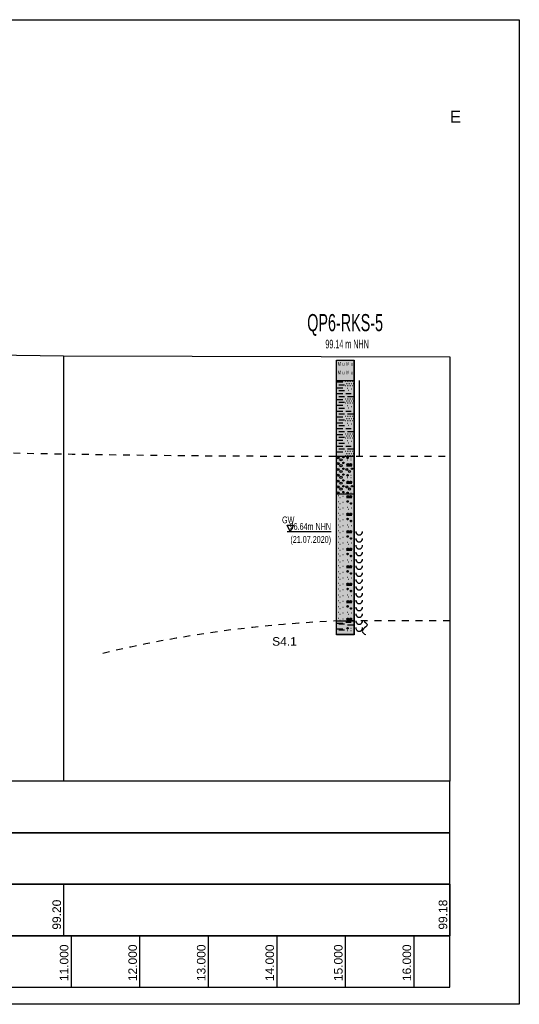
# Model space of a CAD drawing. Header units: metres. Extents: x -17 to 824, y 89 to 134.
# Tile 58 of 80: x 510.25 to 517.54, y 89.75 to 104.1. Entities that reach past the tile are written whole.
import ezdxf
from ezdxf.enums import TextEntityAlignment as Align

# ---------------------------------------------------------------- set-up
doc = ezdxf.new("R2010")
doc.units = ezdxf.units.M
doc.linetypes.add('ACAD_ISO03W100', pattern=[30, 12, -18])
for name, color, linetype in [('BG_GT_DC_RKS', 249, 'Continuous'), ('BG_GT_SCHICHT', 3, 'ACAD_ISO03W100'), ('BG_GT_TE', 6, 'Continuous'), ('BW_KOERP_GESCH', 126, 'Continuous'), ('BW_Z_BEM', 52, 'Continuous'), ('ZZ_GITTER', 40, 'Continuous'), ('ZZ_LAYOUT', 2, 'Continuous')]:
    doc.layers.add(name, color=color, linetype=linetype)
doc.layers.add('ZZ_AFENSTER', color=6, linetype='Continuous', plot=False)
doc.styles.add('ARI025_V_50', font='arial.ttf', dxfattribs={"height": 0.125})
doc.styles.add('ARI035_V_50', font='arial.ttf', dxfattribs={"height": 0.175})
doc.styles.add('Arial', font='arial.ttf')
doc.styles.get("Standard").update_dxf_attribs({"font": 'arial.ttf'})

# ---------------------------------------------------------------- blocks, each defined once
blk = doc.blocks.new('QP6-RKS-5')
for p, q in [((-0.00255, 0), (0.00255, 0)), ((-0.00255, -0.0061), (-0.00255, 0)), ((-0.00255, 0), (0.00245, 0)), ((-0.00255, -0.08), (-0.00255, 0)), ((0.00245, 0), (0.00245, -0.08)), ((0.00255, 0), (0.00255, -0.0061)), ((-0.00255, -0.006), (0.00255, -0.006)), ((-0.00255, -0.0281), (-0.00255, -0.006)), ((0.00255, -0.0061), (-0.00255, -0.0061)), ((-0.00235, -0.0064), (-0.00075, -0.0064)), ((-0.00235, -0.0081), (-0.00075, -0.0081)), ((-0.00185, -0.0072), (-0.00025, -0.0072)), ((0.00005, -0.0062), (0.00015, -0.0062)), ((0.00005, -0.0074), (0.00015, -0.0074)), ((0.00025, -0.0068), (0.00035, -0.0068)), ((0.00055, -0.0062), (0.00065, -0.0062)), ((0.00055, -0.0074), (0.00065, -0.0074)), ((0.00055, -0.0082), (0.00065, -0.0082)), ((0.00075, -0.0068), (0.00085, -0.0068)), ((0.00105, -0.0062), (0.00115, -0.0062)), ((0.00105, -0.0074), (0.00115, -0.0074)), ((0.00125, -0.0068), (0.00135, -0.0068)), ((0.00155, -0.0062), (0.00165, -0.0062)), ((0.00155, -0.0074), (0.00165, -0.0074)), ((0.00175, -0.0068), (0.00185, -0.0068)), ((0.00175, -0.0084), (0.00185, -0.0084)), ((0.00205, -0.0062), (0.00215, -0.0062)), ((0.00205, -0.0074), (0.00215, -0.0074)), ((0.00225, -0.0068), (0.00235, -0.0068)), ((0.00255, -0.006), (0.00255, -0.0281)), ((0.00405, -0.006), (0.00405, -0.028)), ((-0.00235, -0.0098), (-0.00075, -0.0098)), ((-0.00185, -0.0089), (-0.00025, -0.0089)), ((-0.00185, -0.0106), (-0.00025, -0.0106)), ((0.00005, -0.0113), (0.00015, -0.0113)), ((0.00015, -0.0098), (0.00175, -0.0098)), ((0.00055, -0.0113), (0.00065, -0.0113)), ((0.00065, -0.0106), (0.00225, -0.0106)), ((0.00095, -0.0088), (0.00105, -0.0088)), ((0.00105, -0.0113), (0.00115, -0.0113)), ((0.00155, -0.0113), (0.00165, -0.0113)), ((0.00205, -0.0113), (0.00215, -0.0113)), ((-0.00235, -0.0115), (-0.00075, -0.0115)), ((-0.00235, -0.0132), (-0.00075, -0.0132)), ((-0.00185, -0.0123), (-0.00025, -0.0123)), ((-0.00185, -0.014), (-0.00025, -0.014)), ((0.00005, -0.0125), (0.00015, -0.0125)), ((0.00025, -0.0119), (0.00035, -0.0119)), ((0.00055, -0.0125), (0.00065, -0.0125)), ((0.00055, -0.0133), (0.00065, -0.0133)), ((0.00075, -0.0119), (0.00085, -0.0119)), ((0.00095, -0.0139), (0.00105, -0.0139)), ((0.00105, -0.0125), (0.00115, -0.0125)), ((0.00125, -0.0119), (0.00135, -0.0119)), ((0.00155, -0.0125), (0.00165, -0.0125)), ((0.00175, -0.0119), (0.00185, -0.0119)), ((0.00175, -0.0135), (0.00185, -0.0135)), ((0.00205, -0.0125), (0.00215, -0.0125)), ((0.00225, -0.0119), (0.00235, -0.0119)), ((-0.00235, -0.0149), (-0.00075, -0.0149)), ((-0.00235, -0.0166), (-0.00075, -0.0166)), ((-0.00185, -0.0157), (-0.00025, -0.0157)), ((0.00005, -0.0164), (0.00015, -0.0164)), ((0.00015, -0.0149), (0.00175, -0.0149)), ((0.00025, -0.017), (0.00035, -0.017)), ((0.00055, -0.0164), (0.00065, -0.0164)), ((0.00065, -0.0157), (0.00225, -0.0157)), ((0.00075, -0.017), (0.00085, -0.017)), ((0.00105, -0.0164), (0.00115, -0.0164)), ((0.00125, -0.017), (0.00135, -0.017)), ((0.00155, -0.0164), (0.00165, -0.0164)), ((0.00175, -0.017), (0.00185, -0.017)), ((0.00205, -0.0164), (0.00215, -0.0164)), ((0.00225, -0.017), (0.00235, -0.017)), ((-0.00235, -0.0183), (-0.00075, -0.0183)), ((-0.00235, -0.02), (-0.00075, -0.02)), ((-0.00185, -0.0174), (-0.00025, -0.0174)), ((-0.00185, -0.0191), (-0.00025, -0.0191)), ((0.00005, -0.0176), (0.00015, -0.0176)), ((0.00015, -0.02), (0.00175, -0.02)), ((0.00055, -0.0176), (0.00065, -0.0176)), ((0.00055, -0.0184), (0.00065, -0.0184)), ((0.00095, -0.019), (0.00105, -0.019)), ((0.00105, -0.0176), (0.00115, -0.0176)), ((0.00155, -0.0176), (0.00165, -0.0176)), ((0.00175, -0.0186), (0.00185, -0.0186)), ((0.00205, -0.0176), (0.00215, -0.0176)), ((-0.00235, -0.0217), (-0.00075, -0.0217)), ((-0.00185, -0.0208), (-0.00025, -0.0208)), ((-0.00185, -0.0225), (-0.00025, -0.0225)), ((0.00005, -0.0215), (0.00015, -0.0215)), ((0.00005, -0.0227), (0.00015, -0.0227)), ((0.00025, -0.0221), (0.00035, -0.0221)), ((0.00055, -0.0215), (0.00065, -0.0215)), ((0.00055, -0.0227), (0.00065, -0.0227)), ((0.00065, -0.0208), (0.00225, -0.0208)), ((0.00075, -0.0221), (0.00085, -0.0221)), ((0.00105, -0.0215), (0.00115, -0.0215)), ((0.00105, -0.0227), (0.00115, -0.0227)), ((0.00125, -0.0221), (0.00135, -0.0221)), ((0.00155, -0.0215), (0.00165, -0.0215)), ((0.00155, -0.0227), (0.00165, -0.0227)), ((0.00175, -0.0221), (0.00185, -0.0221)), ((0.00205, -0.0215), (0.00215, -0.0215)), ((0.00205, -0.0227), (0.00215, -0.0227)), ((0.00225, -0.0221), (0.00235, -0.0221)), ((-0.00235, -0.0234), (-0.00075, -0.0234)), ((-0.00235, -0.0251), (-0.00075, -0.0251)), ((-0.00185, -0.0242), (-0.00025, -0.0242)), ((0.00015, -0.0251), (0.00175, -0.0251)), ((0.00055, -0.0235), (0.00065, -0.0235)), ((0.00095, -0.0241), (0.00105, -0.0241)), ((0.00175, -0.0237), (0.00185, -0.0237)), ((-0.00255, -0.028), (0.00255, -0.028)), ((-0.00255, -0.0391), (-0.00255, -0.028)), ((0.00255, -0.0281), (-0.00255, -0.0281)), ((-0.00235, -0.0268), (-0.00075, -0.0268)), ((-0.00205, -0.0285), (-0.00195, -0.0285)), ((-0.00185, -0.0259), (-0.00025, -0.0259)), ((0.00005, -0.0266), (0.00015, -0.0266)), ((0.00005, -0.0278), (0.00015, -0.0278)), ((0.00025, -0.0272), (0.00035, -0.0272)), ((0.00045, -0.0285), (0.00085, -0.0285)), ((0.00046, -0.02845), (0.00084, -0.02845)), ((0.00046, -0.02855), (0.00084, -0.02855)), ((0.00048, -0.0284), (0.00082, -0.0284)), ((0.00048, -0.0286), (0.00082, -0.0286)), ((0.00052, -0.02835), (0.00078, -0.02835)), ((0.00052, -0.02865), (0.00078, -0.02865)), ((0.00055, -0.0266), (0.00065, -0.0266)), ((0.00055, -0.0278), (0.00065, -0.0278)), ((0.00065, -0.0259), (0.00225, -0.0259)), ((0.00075, -0.0272), (0.00085, -0.0272)), ((0.00105, -0.0266), (0.00115, -0.0266)), ((0.00105, -0.0278), (0.00115, -0.0278)), ((0.00125, -0.0272), (0.00135, -0.0272)), ((0.00155, -0.0266), (0.00165, -0.0266)), ((0.00155, -0.0278), (0.00165, -0.0278)), ((0.00165, -0.0285), (0.00175, -0.0285)), ((0.00175, -0.0272), (0.00185, -0.0272)), ((0.00205, -0.0266), (0.00215, -0.0266)), ((0.00205, -0.0278), (0.00215, -0.0278)), ((0.00225, -0.0272), (0.00235, -0.0272)), ((0.00255, -0.028), (0.00255, -0.0391)), ((-0.00205, -0.0302), (-0.00195, -0.0302)), ((0.00035, -0.0308), (0.00195, -0.0308)), ((0.00045, -0.03045), (0.00105, -0.03045)), ((0.00045, -0.0305), (0.00105, -0.0305)), ((0.00045, -0.03055), (0.00105, -0.03055)), ((0.00047, -0.0304), (0.00103, -0.0304)), ((0.00047, -0.0306), (0.00103, -0.0306)), ((0.00049, -0.03035), (0.00101, -0.03035)), ((0.00049, -0.03065), (0.00101, -0.03065)), ((0.00053, -0.0303), (0.00097, -0.0303)), ((0.00053, -0.0307), (0.00097, -0.0307)), ((0.00058, -0.03025), (0.00092, -0.03025)), ((0.00058, -0.03075), (0.00092, -0.03075)), ((0.00065, -0.0291), (0.00075, -0.0291)), ((0.00125, -0.03045), (0.00185, -0.03045)), ((0.00125, -0.0305), (0.00185, -0.0305)), ((0.00125, -0.03055), (0.00185, -0.03055)), ((0.00127, -0.0304), (0.00183, -0.0304)), ((0.00127, -0.0306), (0.00183, -0.0306)), ((0.00129, -0.03035), (0.00181, -0.03035)), ((0.00129, -0.03065), (0.00181, -0.03065)), ((0.00133, -0.0303), (0.00177, -0.0303)), ((0.00133, -0.0307), (0.00177, -0.0307)), ((0.00138, -0.03025), (0.00172, -0.03025)), ((0.00138, -0.03075), (0.00172, -0.03075)), ((0.00165, -0.0291), (0.00175, -0.0291)), ((-0.00205, -0.0319), (-0.00195, -0.0319)), ((-0.00205, -0.0336), (-0.00195, -0.0336)), ((0.00045, -0.0319), (0.00055, -0.0319)), ((0.00045, -0.0336), (0.00085, -0.0336)), ((0.00046, -0.03355), (0.00084, -0.03355)), ((0.00046, -0.03365), (0.00084, -0.03365)), ((0.00048, -0.0335), (0.00082, -0.0335)), ((0.00048, -0.0337), (0.00082, -0.0337)), ((0.00052, -0.03345), (0.00078, -0.03345)), ((0.00052, -0.03375), (0.00078, -0.03375)), ((0.00065, -0.0342), (0.00075, -0.0342)), ((0.00165, -0.0336), (0.00175, -0.0336)), ((0.00165, -0.0342), (0.00175, -0.0342)), ((-0.00205, -0.0353), (-0.00195, -0.0353)), ((-0.00205, -0.037), (-0.00195, -0.037)), ((0.00035, -0.0359), (0.00195, -0.0359)), ((0.00045, -0.03555), (0.00105, -0.03555)), ((0.00045, -0.0356), (0.00105, -0.0356)), ((0.00045, -0.03565), (0.00105, -0.03565)), ((0.00045, -0.037), (0.00055, -0.037)), ((0.00047, -0.0355), (0.00103, -0.0355)), ((0.00047, -0.0357), (0.00103, -0.0357)), ((0.00049, -0.03545), (0.00101, -0.03545)), ((0.00049, -0.03575), (0.00101, -0.03575)), ((0.00053, -0.0354), (0.00097, -0.0354)), ((0.00053, -0.0358), (0.00097, -0.0358)), ((0.00058, -0.03535), (0.00092, -0.03535)), ((0.00058, -0.03585), (0.00092, -0.03585)), ((0.00125, -0.03555), (0.00185, -0.03555)), ((0.00125, -0.0356), (0.00185, -0.0356)), ((0.00125, -0.03565), (0.00185, -0.03565)), ((0.00127, -0.0355), (0.00183, -0.0355)), ((0.00127, -0.0357), (0.00183, -0.0357)), ((0.00129, -0.03545), (0.00181, -0.03545)), ((0.00129, -0.03575), (0.00181, -0.03575)), ((0.00133, -0.0354), (0.00177, -0.0354)), ((0.00133, -0.0358), (0.00177, -0.0358)), ((0.00138, -0.03535), (0.00172, -0.03535)), ((0.00138, -0.03585), (0.00172, -0.03585)), ((-0.00255, -0.039), (0.00255, -0.039)), ((-0.00255, -0.0761), (-0.00255, -0.039)), ((0.00255, -0.0391), (-0.00255, -0.0391)), ((-0.00205, -0.0387), (-0.00195, -0.0387)), ((-0.00195, -0.0395), (-0.00185, -0.0395)), ((-0.00155, -0.0401), (-0.00145, -0.0401)), ((-0.00075, -0.0397), (-0.00065, -0.0397)), ((0.00035, -0.0401), (0.00195, -0.0401)), ((0.00045, -0.0387), (0.00085, -0.0387)), ((0.00045, -0.03975), (0.00105, -0.03975)), ((0.00045, -0.0398), (0.00105, -0.0398)), ((0.00045, -0.03985), (0.00105, -0.03985)), ((0.00046, -0.03865), (0.00084, -0.03865)), ((0.00046, -0.03875), (0.00084, -0.03875)), ((0.00047, -0.0397), (0.00103, -0.0397)), ((0.00047, -0.0399), (0.00103, -0.0399)), ((0.00048, -0.0386), (0.00082, -0.0386)), ((0.00048, -0.0388), (0.00082, -0.0388)), ((0.00049, -0.03965), (0.00101, -0.03965)), ((0.00049, -0.03995), (0.00101, -0.03995)), ((0.00052, -0.03855), (0.00078, -0.03855)), ((0.00052, -0.03885), (0.00078, -0.03885)), ((0.00053, -0.0396), (0.00097, -0.0396)), ((0.00053, -0.04), (0.00097, -0.04)), ((0.00058, -0.03955), (0.00092, -0.03955)), ((0.00058, -0.04005), (0.00092, -0.04005)), ((0.00125, -0.03975), (0.00185, -0.03975)), ((0.00125, -0.0398), (0.00185, -0.0398)), ((0.00125, -0.03985), (0.00185, -0.03985)), ((0.00127, -0.0397), (0.00183, -0.0397)), ((0.00127, -0.0399), (0.00183, -0.0399)), ((0.00129, -0.03965), (0.00181, -0.03965)), ((0.00129, -0.03995), (0.00181, -0.03995)), ((0.00133, -0.0396), (0.00177, -0.0396)), ((0.00133, -0.04), (0.00177, -0.04)), ((0.00138, -0.03955), (0.00172, -0.03955)), ((0.00138, -0.04005), (0.00172, -0.04005)), ((0.00165, -0.0387), (0.00175, -0.0387)), ((0.00255, -0.039), (0.00255, -0.0761)), ((-0.00195, -0.0412), (-0.00185, -0.0412)), ((-0.00195, -0.0429), (-0.00185, -0.0429)), ((-0.00155, -0.0418), (-0.00145, -0.0418)), ((-0.00075, -0.0414), (-0.00065, -0.0414)), ((0.00045, -0.0412), (0.00085, -0.0412)), ((0.00046, -0.04115), (0.00084, -0.04115)), ((0.00046, -0.04125), (0.00084, -0.04125)), ((0.00048, -0.0411), (0.00082, -0.0411)), ((0.00048, -0.0413), (0.00082, -0.0413)), ((0.00052, -0.04105), (0.00078, -0.04105)), ((0.00052, -0.04135), (0.00078, -0.04135)), ((0.00055, -0.0429), (0.00065, -0.0429)), ((0.00145, -0.0418), (0.00185, -0.0418)), ((0.00146, -0.04175), (0.00184, -0.04175)), ((0.00146, -0.04185), (0.00184, -0.04185)), ((0.00148, -0.0417), (0.00182, -0.0417)), ((0.00148, -0.0419), (0.00182, -0.0419)), ((0.00152, -0.04165), (0.00178, -0.04165)), ((0.00152, -0.04195), (0.00178, -0.04195)), ((-0.00195, -0.0446), (-0.00185, -0.0446)), ((-0.00155, -0.0435), (-0.00145, -0.0435)), ((-0.00155, -0.0452), (-0.00145, -0.0452)), ((-0.00075, -0.0431), (-0.00065, -0.0431)), ((-0.00075, -0.0448), (-0.00065, -0.0448)), ((0.00035, -0.0452), (0.00195, -0.0452)), ((0.00045, -0.04485), (0.00105, -0.04485)), ((0.00045, -0.0449), (0.00105, -0.0449)), ((0.00045, -0.04495), (0.00105, -0.04495)), ((0.00047, -0.0448), (0.00103, -0.0448)), ((0.00047, -0.045), (0.00103, -0.045)), ((0.00049, -0.04475), (0.00101, -0.04475)), ((0.00049, -0.04505), (0.00101, -0.04505)), ((0.00053, -0.0447), (0.00097, -0.0447)), ((0.00053, -0.0451), (0.00097, -0.0451)), ((0.00058, -0.04465), (0.00092, -0.04465)), ((0.00058, -0.04515), (0.00092, -0.04515)), ((0.00095, -0.0435), (0.00105, -0.0435)), ((0.00125, -0.04485), (0.00185, -0.04485)), ((0.00125, -0.0449), (0.00185, -0.0449)), ((0.00125, -0.04495), (0.00185, -0.04495)), ((0.00127, -0.0448), (0.00183, -0.0448)), ((0.00127, -0.045), (0.00183, -0.045)), ((0.00129, -0.04475), (0.00181, -0.04475)), ((0.00129, -0.04505), (0.00181, -0.04505)), ((0.00133, -0.0447), (0.00177, -0.0447)), ((0.00133, -0.0451), (0.00177, -0.0451)), ((0.00138, -0.04465), (0.00172, -0.04465)), ((0.00138, -0.04515), (0.00172, -0.04515)), ((0.00175, -0.0431), (0.00185, -0.0431)), ((-0.00195, -0.0463), (-0.00185, -0.0463)), ((-0.00195, -0.048), (-0.00185, -0.048)), ((-0.00155, -0.0469), (-0.00145, -0.0469)), ((-0.00155, -0.0486), (-0.00145, -0.0486)), ((-0.00075, -0.0465), (-0.00065, -0.0465)), ((-0.00075, -0.0482), (-0.00065, -0.0482)), ((0.00045, -0.0463), (0.00085, -0.0463)), ((0.00046, -0.04625), (0.00084, -0.04625)), ((0.00046, -0.04635), (0.00084, -0.04635)), ((0.00048, -0.0462), (0.00082, -0.0462)), ((0.00048, -0.0464), (0.00082, -0.0464)), ((0.00052, -0.04615), (0.00078, -0.04615)), ((0.00052, -0.04645), (0.00078, -0.04645)), ((0.00055, -0.048), (0.00065, -0.048)), ((0.00095, -0.0486), (0.00105, -0.0486)), ((0.00145, -0.0469), (0.00185, -0.0469)), ((0.00146, -0.04685), (0.00184, -0.04685)), ((0.00146, -0.04695), (0.00184, -0.04695)), ((0.00148, -0.0468), (0.00182, -0.0468)), ((0.00148, -0.047), (0.00182, -0.047)), ((0.00152, -0.04675), (0.00178, -0.04675)), ((0.00152, -0.04705), (0.00178, -0.04705)), ((0.00175, -0.0482), (0.00185, -0.0482)), ((-0.00195, -0.0497), (-0.00185, -0.0497)), ((-0.00195, -0.0514), (-0.00185, -0.0514)), ((-0.00155, -0.0503), (-0.00145, -0.0503)), ((-0.00075, -0.0499), (-0.00065, -0.0499)), ((-0.00075, -0.0516), (-0.00065, -0.0516)), ((0.00035, -0.0503), (0.00195, -0.0503)), ((0.00045, -0.04995), (0.00105, -0.04995)), ((0.00045, -0.05), (0.00105, -0.05)), ((0.00045, -0.05005), (0.00105, -0.05005)), ((0.00045, -0.0514), (0.00085, -0.0514)), ((0.00046, -0.05135), (0.00084, -0.05135)), ((0.00046, -0.05145), (0.00084, -0.05145)), ((0.00047, -0.0499), (0.00103, -0.0499)), ((0.00047, -0.0501), (0.00103, -0.0501)), ((0.00048, -0.0513), (0.00082, -0.0513)), ((0.00048, -0.0515), (0.00082, -0.0515)), ((0.00049, -0.04985), (0.00101, -0.04985)), ((0.00049, -0.05015), (0.00101, -0.05015)), ((0.00052, -0.05125), (0.00078, -0.05125)), ((0.00052, -0.05155), (0.00078, -0.05155)), ((0.00053, -0.0498), (0.00097, -0.0498)), ((0.00053, -0.0502), (0.00097, -0.0502)), ((0.00058, -0.04975), (0.00092, -0.04975)), ((0.00058, -0.05025), (0.00092, -0.05025)), ((0.00125, -0.04995), (0.00185, -0.04995)), ((0.00125, -0.05), (0.00185, -0.05)), ((0.00125, -0.05005), (0.00185, -0.05005)), ((0.00127, -0.0499), (0.00183, -0.0499)), ((0.00127, -0.0501), (0.00183, -0.0501)), ((0.00129, -0.04985), (0.00181, -0.04985)), ((0.00129, -0.05015), (0.00181, -0.05015)), ((0.00133, -0.0498), (0.00177, -0.0498)), ((0.00133, -0.0502), (0.00177, -0.0502)), ((0.00138, -0.04975), (0.00172, -0.04975)), ((0.00138, -0.05025), (0.00172, -0.05025)), ((0.00305, -0.05), (0.00305, -0.0503)), ((0.00305, -0.0503), (0.00325, -0.0506)), ((0.00325, -0.0506), (0.00345, -0.0508)), ((0.00345, -0.0508), (0.00375, -0.051)), ((0.00375, -0.051), (0.00405, -0.051)), ((0.00405, -0.051), (0.00435, -0.051)), ((0.00435, -0.051), (0.00465, -0.0508)), ((0.00465, -0.0508), (0.00485, -0.0506)), ((0.00485, -0.0506), (0.00505, -0.0503)), ((0.00505, -0.0503), (0.00505, -0.05)), ((-0.00195, -0.0531), (-0.00185, -0.0531)), ((-0.00155, -0.052), (-0.00145, -0.052)), ((-0.00155, -0.0537), (-0.00145, -0.0537)), ((-0.00075, -0.0533), (-0.00065, -0.0533)), ((0.00055, -0.0531), (0.00065, -0.0531)), ((0.00095, -0.0537), (0.00105, -0.0537)), ((0.00145, -0.052), (0.00185, -0.052)), ((0.00146, -0.05195), (0.00184, -0.05195)), ((0.00146, -0.05205), (0.00184, -0.05205)), ((0.00148, -0.0519), (0.00182, -0.0519)), ((0.00148, -0.0521), (0.00182, -0.0521)), ((0.00152, -0.05185), (0.00178, -0.05185)), ((0.00152, -0.05215), (0.00178, -0.05215)), ((0.00175, -0.0533), (0.00185, -0.0533)), ((0.00305, -0.052), (0.00305, -0.0523)), ((0.00305, -0.0523), (0.00325, -0.0526)), ((0.00305, -0.054), (0.00305, -0.0543)), ((0.00305, -0.0543), (0.00325, -0.0546)), ((0.00325, -0.0526), (0.00345, -0.0528)), ((0.00345, -0.0528), (0.00375, -0.053)), ((0.00375, -0.053), (0.00405, -0.053)), ((0.00405, -0.053), (0.00435, -0.053)), ((0.00435, -0.053), (0.00465, -0.0528)), ((0.00465, -0.0528), (0.00485, -0.0526)), ((0.00485, -0.0526), (0.00505, -0.0523)), ((0.00485, -0.0546), (0.00505, -0.0543)), ((0.00505, -0.0523), (0.00505, -0.052)), ((0.00505, -0.0543), (0.00505, -0.054)), ((-0.00195, -0.0548), (-0.00185, -0.0548)), ((-0.00195, -0.0565), (-0.00185, -0.0565)), ((-0.00155, -0.0554), (-0.00145, -0.0554)), ((-0.00155, -0.0571), (-0.00145, -0.0571)), ((-0.00075, -0.055), (-0.00065, -0.055)), ((-0.00075, -0.0567), (-0.00065, -0.0567)), ((0.00035, -0.0554), (0.00195, -0.0554)), ((0.00045, -0.05505), (0.00105, -0.05505)), ((0.00045, -0.0551), (0.00105, -0.0551)), ((0.00045, -0.05515), (0.00105, -0.05515)), ((0.00045, -0.0565), (0.00085, -0.0565)), ((0.00046, -0.05645), (0.00084, -0.05645)), ((0.00046, -0.05655), (0.00084, -0.05655)), ((0.00047, -0.055), (0.00103, -0.055)), ((0.00047, -0.0552), (0.00103, -0.0552)), ((0.00048, -0.0564), (0.00082, -0.0564)), ((0.00048, -0.0566), (0.00082, -0.0566)), ((0.00049, -0.05495), (0.00101, -0.05495)), ((0.00049, -0.05525), (0.00101, -0.05525)), ((0.00052, -0.05635), (0.00078, -0.05635)), ((0.00052, -0.05665), (0.00078, -0.05665)), ((0.00053, -0.0549), (0.00097, -0.0549)), ((0.00053, -0.0553), (0.00097, -0.0553)), ((0.00058, -0.05485), (0.00092, -0.05485)), ((0.00058, -0.05535), (0.00092, -0.05535)), ((0.00125, -0.05505), (0.00185, -0.05505)), ((0.00125, -0.0551), (0.00185, -0.0551)), ((0.00125, -0.05515), (0.00185, -0.05515)), ((0.00127, -0.055), (0.00183, -0.055)), ((0.00127, -0.0552), (0.00183, -0.0552)), ((0.00129, -0.05495), (0.00181, -0.05495)), ((0.00129, -0.05525), (0.00181, -0.05525)), ((0.00133, -0.0549), (0.00177, -0.0549)), ((0.00133, -0.0553), (0.00177, -0.0553)), ((0.00138, -0.05485), (0.00172, -0.05485)), ((0.00138, -0.05535), (0.00172, -0.05535)), ((0.00145, -0.0571), (0.00185, -0.0571)), ((0.00146, -0.05705), (0.00184, -0.05705)), ((0.00146, -0.05715), (0.00184, -0.05715)), ((0.00148, -0.057), (0.00182, -0.057)), ((0.00148, -0.0572), (0.00182, -0.0572)), ((0.00152, -0.05695), (0.00178, -0.05695)), ((0.00152, -0.05725), (0.00178, -0.05725)), ((0.00305, -0.056), (0.00305, -0.0563)), ((0.00305, -0.0563), (0.00325, -0.0566)), ((0.00325, -0.0546), (0.00345, -0.0548)), ((0.00325, -0.0566), (0.00345, -0.0568)), ((0.00345, -0.0548), (0.00375, -0.055)), ((0.00345, -0.0568), (0.00375, -0.057)), ((0.00375, -0.055), (0.00405, -0.055)), ((0.00375, -0.057), (0.00405, -0.057)), ((0.00405, -0.055), (0.00435, -0.055)), ((0.00405, -0.057), (0.00435, -0.057)), ((0.00435, -0.055), (0.00465, -0.0548)), ((0.00435, -0.057), (0.00465, -0.0568)), ((0.00465, -0.0548), (0.00485, -0.0546)), ((0.00465, -0.0568), (0.00485, -0.0566)), ((0.00485, -0.0566), (0.00505, -0.0563)), ((0.00505, -0.0563), (0.00505, -0.056)), ((-0.00195, -0.0582), (-0.00185, -0.0582)), ((-0.00195, -0.0599), (-0.00185, -0.0599)), ((-0.00155, -0.0588), (-0.00145, -0.0588)), ((-0.00075, -0.0584), (-0.00065, -0.0584)), ((-0.00075, -0.0601), (-0.00065, -0.0601)), ((0.00045, -0.06015), (0.00105, -0.06015)), ((0.00045, -0.0602), (0.00105, -0.0602)), ((0.00045, -0.06025), (0.00105, -0.06025)), ((0.00047, -0.0601), (0.00103, -0.0601)), ((0.00049, -0.06005), (0.00101, -0.06005)), ((0.00053, -0.06), (0.00097, -0.06)), ((0.00055, -0.0582), (0.00065, -0.0582)), ((0.00058, -0.05995), (0.00092, -0.05995)), ((0.00095, -0.0588), (0.00105, -0.0588)), ((0.00125, -0.06015), (0.00185, -0.06015)), ((0.00125, -0.0602), (0.00185, -0.0602)), ((0.00125, -0.06025), (0.00185, -0.06025)), ((0.00127, -0.0601), (0.00183, -0.0601)), ((0.00129, -0.06005), (0.00181, -0.06005)), ((0.00133, -0.06), (0.00177, -0.06)), ((0.00138, -0.05995), (0.00172, -0.05995)), ((0.00175, -0.0584), (0.00185, -0.0584)), ((0.00305, -0.058), (0.00305, -0.0583)), ((0.00305, -0.0583), (0.00325, -0.0586)), ((0.00305, -0.06), (0.00305, -0.0603)), ((0.00325, -0.0586), (0.00345, -0.0588)), ((0.00345, -0.0588), (0.00375, -0.059)), ((0.00375, -0.059), (0.00405, -0.059)), ((0.00405, -0.059), (0.00435, -0.059)), ((0.00435, -0.059), (0.00465, -0.0588)), ((0.00465, -0.0588), (0.00485, -0.0586)), ((0.00485, -0.0586), (0.00505, -0.0583)), ((0.00505, -0.0583), (0.00505, -0.058)), ((0.00505, -0.0603), (0.00505, -0.06)), ((-0.00195, -0.0616), (-0.00185, -0.0616)), ((-0.00155, -0.0605), (-0.00145, -0.0605)), ((-0.00155, -0.0622), (-0.00145, -0.0622)), ((-0.00075, -0.0618), (-0.00065, -0.0618)), ((0.00035, -0.0605), (0.00195, -0.0605)), ((0.00045, -0.0616), (0.00085, -0.0616)), ((0.00046, -0.06155), (0.00084, -0.06155)), ((0.00046, -0.06165), (0.00084, -0.06165)), ((0.00047, -0.0603), (0.00103, -0.0603)), ((0.00048, -0.0615), (0.00082, -0.0615)), ((0.00048, -0.0617), (0.00082, -0.0617)), ((0.00049, -0.06035), (0.00101, -0.06035)), ((0.00052, -0.06145), (0.00078, -0.06145)), ((0.00052, -0.06175), (0.00078, -0.06175)), ((0.00053, -0.0604), (0.00097, -0.0604)), ((0.00058, -0.06045), (0.00092, -0.06045)), ((0.00127, -0.0603), (0.00183, -0.0603)), ((0.00129, -0.06035), (0.00181, -0.06035)), ((0.00133, -0.0604), (0.00177, -0.0604)), ((0.00138, -0.06045), (0.00172, -0.06045)), ((0.00145, -0.0622), (0.00185, -0.0622)), ((0.00146, -0.06215), (0.00184, -0.06215)), ((0.00146, -0.06225), (0.00184, -0.06225)), ((0.00148, -0.0621), (0.00182, -0.0621)), ((0.00148, -0.0623), (0.00182, -0.0623)), ((0.00152, -0.06205), (0.00178, -0.06205)), ((0.00152, -0.06235), (0.00178, -0.06235)), ((0.00305, -0.0603), (0.00325, -0.0606)), ((0.00305, -0.062), (0.00305, -0.0623)), ((0.00305, -0.0623), (0.00325, -0.0626)), ((0.00325, -0.0606), (0.00345, -0.0608)), ((0.00325, -0.0626), (0.00345, -0.0628)), ((0.00345, -0.0608), (0.00375, -0.061)), ((0.00345, -0.0628), (0.00375, -0.063)), ((0.00375, -0.061), (0.00405, -0.061)), ((0.00375, -0.063), (0.00405, -0.063)), ((0.00405, -0.061), (0.00435, -0.061)), ((0.00405, -0.063), (0.00435, -0.063)), ((0.00435, -0.061), (0.00465, -0.0608)), ((0.00435, -0.063), (0.00465, -0.0628)), ((0.00465, -0.0608), (0.00485, -0.0606)), ((0.00465, -0.0628), (0.00485, -0.0626)), ((0.00485, -0.0606), (0.00505, -0.0603)), ((0.00485, -0.0626), (0.00505, -0.0623)), ((0.00505, -0.0623), (0.00505, -0.062)), ((-0.00195, -0.0633), (-0.00185, -0.0633)), ((-0.00195, -0.065), (-0.00185, -0.065)), ((-0.00155, -0.0639), (-0.00145, -0.0639)), ((-0.00155, -0.0656), (-0.00145, -0.0656)), ((-0.00075, -0.0635), (-0.00065, -0.0635)), ((-0.00075, -0.0652), (-0.00065, -0.0652)), ((0.00035, -0.0656), (0.00195, -0.0656)), ((0.00045, -0.06525), (0.00105, -0.06525)), ((0.00045, -0.0653), (0.00105, -0.0653)), ((0.00045, -0.06535), (0.00105, -0.06535)), ((0.00047, -0.0652), (0.00103, -0.0652)), ((0.00047, -0.0654), (0.00103, -0.0654)), ((0.00049, -0.06515), (0.00101, -0.06515)), ((0.00049, -0.06545), (0.00101, -0.06545)), ((0.00053, -0.0651), (0.00097, -0.0651)), ((0.00053, -0.0655), (0.00097, -0.0655)), ((0.00055, -0.0633), (0.00065, -0.0633)), ((0.00058, -0.06505), (0.00092, -0.06505)), ((0.00058, -0.06555), (0.00092, -0.06555)), ((0.00095, -0.0639), (0.00105, -0.0639)), ((0.00125, -0.06525), (0.00185, -0.06525)), ((0.00125, -0.0653), (0.00185, -0.0653)), ((0.00125, -0.06535), (0.00185, -0.06535)), ((0.00127, -0.0652), (0.00183, -0.0652)), ((0.00127, -0.0654), (0.00183, -0.0654)), ((0.00129, -0.06515), (0.00181, -0.06515)), ((0.00129, -0.06545), (0.00181, -0.06545)), ((0.00133, -0.0651), (0.00177, -0.0651)), ((0.00133, -0.0655), (0.00177, -0.0655)), ((0.00138, -0.06505), (0.00172, -0.06505)), ((0.00138, -0.06555), (0.00172, -0.06555)), ((0.00175, -0.0635), (0.00185, -0.0635)), ((0.00305, -0.064), (0.00305, -0.0643)), ((0.00305, -0.0643), (0.00325, -0.0646)), ((0.00305, -0.066), (0.00305, -0.0663)), ((0.00325, -0.0646), (0.00345, -0.0648)), ((0.00345, -0.0648), (0.00375, -0.065)), ((0.00375, -0.065), (0.00405, -0.065)), ((0.00405, -0.065), (0.00435, -0.065)), ((0.00435, -0.065), (0.00465, -0.0648)), ((0.00465, -0.0648), (0.00485, -0.0646)), ((0.00485, -0.0646), (0.00505, -0.0643)), ((0.00505, -0.0643), (0.00505, -0.064)), ((0.00505, -0.0663), (0.00505, -0.066)), ((-0.00195, -0.0667), (-0.00185, -0.0667)), ((-0.00195, -0.0684), (-0.00185, -0.0684)), ((-0.00155, -0.0673), (-0.00145, -0.0673)), ((-0.00075, -0.0669), (-0.00065, -0.0669)), ((-0.00075, -0.0686), (-0.00065, -0.0686)), ((0.00045, -0.0667), (0.00085, -0.0667)), ((0.00046, -0.06665), (0.00084, -0.06665)), ((0.00046, -0.06675), (0.00084, -0.06675)), ((0.00048, -0.0666), (0.00082, -0.0666)), ((0.00048, -0.0668), (0.00082, -0.0668)), ((0.00052, -0.06655), (0.00078, -0.06655)), ((0.00052, -0.06685), (0.00078, -0.06685)), ((0.00055, -0.0684), (0.00065, -0.0684)), ((0.00145, -0.0673), (0.00185, -0.0673)), ((0.00146, -0.06725), (0.00184, -0.06725)), ((0.00146, -0.06735), (0.00184, -0.06735)), ((0.00148, -0.0672), (0.00182, -0.0672)), ((0.00148, -0.0674), (0.00182, -0.0674)), ((0.00152, -0.06715), (0.00178, -0.06715)), ((0.00152, -0.06745), (0.00178, -0.06745)), ((0.00175, -0.0686), (0.00185, -0.0686)), ((0.00305, -0.0663), (0.00325, -0.0666)), ((0.00305, -0.068), (0.00305, -0.0683)), ((0.00305, -0.0683), (0.00325, -0.0686)), ((0.00325, -0.0666), (0.00345, -0.0668)), ((0.00325, -0.0686), (0.00345, -0.0688)), ((0.00345, -0.0668), (0.00375, -0.067)), ((0.00345, -0.0688), (0.00375, -0.069)), ((0.00375, -0.067), (0.00405, -0.067)), ((0.00405, -0.067), (0.00435, -0.067)), ((0.00435, -0.067), (0.00465, -0.0668)), ((0.00435, -0.069), (0.00465, -0.0688)), ((0.00465, -0.0668), (0.00485, -0.0666)), ((0.00465, -0.0688), (0.00485, -0.0686)), ((0.00485, -0.0666), (0.00505, -0.0663)), ((0.00485, -0.0686), (0.00505, -0.0683)), ((0.00505, -0.0683), (0.00505, -0.068)), ((-0.00195, -0.0701), (-0.00185, -0.0701)), ((-0.00155, -0.069), (-0.00145, -0.069)), ((-0.00155, -0.0707), (-0.00145, -0.0707)), ((-0.00075, -0.0703), (-0.00065, -0.0703)), ((0.00035, -0.0707), (0.00195, -0.0707)), ((0.00045, -0.07035), (0.00105, -0.07035)), ((0.00045, -0.0704), (0.00105, -0.0704)), ((0.00045, -0.07045), (0.00105, -0.07045)), ((0.00046, -0.07175), (0.00084, -0.07175)), ((0.00047, -0.0703), (0.00103, -0.0703)), ((0.00047, -0.0705), (0.00103, -0.0705)), ((0.00048, -0.0717), (0.00082, -0.0717)), ((0.00049, -0.07025), (0.00101, -0.07025)), ((0.00049, -0.07055), (0.00101, -0.07055)), ((0.00052, -0.07165), (0.00078, -0.07165)), ((0.00053, -0.0702), (0.00097, -0.0702)), ((0.00053, -0.0706), (0.00097, -0.0706)), ((0.00058, -0.07015), (0.00092, -0.07015)), ((0.00058, -0.07065), (0.00092, -0.07065)), ((0.00095, -0.069), (0.00105, -0.069)), ((0.00125, -0.07035), (0.00185, -0.07035)), ((0.00125, -0.0704), (0.00185, -0.0704)), ((0.00125, -0.07045), (0.00185, -0.07045)), ((0.00127, -0.0703), (0.00183, -0.0703)), ((0.00127, -0.0705), (0.00183, -0.0705)), ((0.00129, -0.07025), (0.00181, -0.07025)), ((0.00129, -0.07055), (0.00181, -0.07055)), ((0.00133, -0.0702), (0.00177, -0.0702)), ((0.00133, -0.0706), (0.00177, -0.0706)), ((0.00138, -0.07015), (0.00172, -0.07015)), ((0.00138, -0.07065), (0.00172, -0.07065)), ((0.00305, -0.07), (0.00305, -0.0703)), ((0.00305, -0.0703), (0.00325, -0.0706)), ((0.00325, -0.0706), (0.00345, -0.0708)), ((0.00345, -0.0708), (0.00375, -0.071)), ((0.00375, -0.069), (0.00405, -0.069)), ((0.00375, -0.071), (0.00405, -0.071)), ((0.00405, -0.069), (0.00435, -0.069)), ((0.00405, -0.071), (0.00435, -0.071)), ((0.00435, -0.071), (0.00465, -0.0708)), ((0.00465, -0.0708), (0.00485, -0.0706)), ((0.00485, -0.0706), (0.00505, -0.0703)), ((0.00505, -0.0703), (0.00505, -0.07)), ((-0.00195, -0.0718), (-0.00185, -0.0718)), ((-0.00195, -0.0735), (-0.00185, -0.0735)), ((-0.00155, -0.0724), (-0.00145, -0.0724)), ((-0.00155, -0.0741), (-0.00145, -0.0741)), ((-0.00075, -0.072), (-0.00065, -0.072)), ((-0.00075, -0.0737), (-0.00065, -0.0737)), ((0.00045, -0.0718), (0.00085, -0.0718)), ((0.00046, -0.07185), (0.00084, -0.07185)), ((0.00048, -0.0719), (0.00082, -0.0719)), ((0.00052, -0.07195), (0.00078, -0.07195)), ((0.00055, -0.0735), (0.00065, -0.0735)), ((0.00095, -0.0741), (0.00105, -0.0741)), ((0.00145, -0.0724), (0.00185, -0.0724)), ((0.00146, -0.07235), (0.00184, -0.07235)), ((0.00146, -0.07245), (0.00184, -0.07245)), ((0.00148, -0.0723), (0.00182, -0.0723)), ((0.00148, -0.0725), (0.00182, -0.0725)), ((0.00152, -0.07225), (0.00178, -0.07225)), ((0.00152, -0.07255), (0.00178, -0.07255)), ((0.00175, -0.0737), (0.00185, -0.0737)), ((0.00305, -0.072), (0.00305, -0.0723)), ((0.00305, -0.0723), (0.00325, -0.0726)), ((0.00305, -0.074), (0.00305, -0.0743)), ((0.00305, -0.0743), (0.00325, -0.0746)), ((0.00325, -0.0726), (0.00345, -0.0728)), ((0.00325, -0.0746), (0.00345, -0.0748)), ((0.00345, -0.0728), (0.00375, -0.073)), ((0.00375, -0.073), (0.00405, -0.073)), ((0.00405, -0.073), (0.00435, -0.073)), ((0.00435, -0.073), (0.00465, -0.0728)), ((0.00465, -0.0728), (0.00485, -0.0726)), ((0.00465, -0.0748), (0.00485, -0.0746)), ((0.00485, -0.0726), (0.00505, -0.0723)), ((0.00485, -0.0746), (0.00505, -0.0743)), ((0.00505, -0.0723), (0.00505, -0.072)), ((0.00505, -0.0743), (0.00505, -0.074)), ((-0.00255, -0.076), (0.00255, -0.076)), ((-0.00255, -0.0801), (-0.00255, -0.076)), ((0.00255, -0.0761), (-0.00255, -0.0761)), ((-0.00235, -0.0767), (-0.00075, -0.0767)), ((-0.00195, -0.0752), (-0.00185, -0.0752)), ((-0.00185, -0.0769), (-0.00025, -0.0769)), ((-0.00155, -0.0758), (-0.00145, -0.0758)), ((-0.00075, -0.0754), (-0.00065, -0.0754)), ((0.00015, -0.0764), (0.00175, -0.0764)), ((0.00045, -0.07545), (0.00105, -0.07545)), ((0.00045, -0.0755), (0.00105, -0.0755)), ((0.00045, -0.07555), (0.00105, -0.07555)), ((0.00047, -0.0754), (0.00103, -0.0754)), ((0.00047, -0.0756), (0.00103, -0.0756)), ((0.00049, -0.07535), (0.00101, -0.07535)), ((0.00049, -0.07565), (0.00101, -0.07565)), ((0.00053, -0.0753), (0.00097, -0.0753)), ((0.00053, -0.0757), (0.00097, -0.0757)), ((0.00058, -0.07525), (0.00092, -0.07525)), ((0.00058, -0.07575), (0.00092, -0.07575)), ((0.00065, -0.0772), (0.00225, -0.0772)), ((0.00125, -0.07545), (0.00185, -0.07545)), ((0.00125, -0.0755), (0.00185, -0.0755)), ((0.00125, -0.07555), (0.00185, -0.07555)), ((0.00127, -0.0754), (0.00183, -0.0754)), ((0.00127, -0.0756), (0.00183, -0.0756)), ((0.00129, -0.07535), (0.00181, -0.07535)), ((0.00129, -0.07565), (0.00181, -0.07565)), ((0.00133, -0.0753), (0.00177, -0.0753)), ((0.00133, -0.0757), (0.00177, -0.0757)), ((0.00138, -0.07525), (0.00172, -0.07525)), ((0.00138, -0.07575), (0.00172, -0.07575)), ((0.00255, -0.076), (0.00255, -0.0801)), ((0.00305, -0.076), (0.00305, -0.0763)), ((0.00305, -0.0763), (0.00325, -0.0766)), ((0.00325, -0.0766), (0.00345, -0.0768)), ((0.00345, -0.0748), (0.00375, -0.075)), ((0.00345, -0.0768), (0.00375, -0.077)), ((0.00375, -0.075), (0.00405, -0.075)), ((0.00375, -0.077), (0.00405, -0.077)), ((0.00405, -0.075), (0.00435, -0.075)), ((0.00405, -0.077), (0.00435, -0.077)), ((0.00435, -0.075), (0.00465, -0.0748)), ((0.00435, -0.077), (0.00465, -0.0768)), ((0.00465, -0.0768), (0.00485, -0.0766)), ((0.00485, -0.0766), (0.00505, -0.0763)), ((0.00505, -0.0763), (0.00505, -0.076)), ((0.00565, -0.076), (0.00565, -0.0763)), ((0.00565, -0.0763), (0.00595, -0.0766)), ((0.00595, -0.0766), (0.00625, -0.0769)), ((0.00625, -0.0769), (0.00635, -0.0772)), ((0.00635, -0.0772), (0.00625, -0.0775)), ((0.00245, -0.08), (-0.00255, -0.08)), ((0.00255, -0.0801), (-0.00255, -0.0801)), ((-0.00235, -0.0784), (-0.00075, -0.0784)), ((-0.00185, -0.0786), (-0.00025, -0.0786)), ((0.00045, -0.0782), (0.00085, -0.0782)), ((0.00046, -0.07815), (0.00084, -0.07815)), ((0.00046, -0.07825), (0.00084, -0.07825)), ((0.00048, -0.0781), (0.00082, -0.0781)), ((0.00048, -0.0783), (0.00082, -0.0783)), ((0.00052, -0.07805), (0.00078, -0.07805)), ((0.00052, -0.07835), (0.00078, -0.07835)), ((0.00065, -0.0788), (0.00075, -0.0788)), ((0.00165, -0.0782), (0.00175, -0.0782)), ((0.00165, -0.0788), (0.00175, -0.0788)), ((0.00305, -0.078), (0.00305, -0.0783)), ((0.00305, -0.0783), (0.00325, -0.0786)), ((0.00325, -0.0786), (0.00345, -0.0788)), ((0.00345, -0.0788), (0.00375, -0.079)), ((0.00375, -0.079), (0.00405, -0.079)), ((0.00405, -0.079), (0.00435, -0.079)), ((0.00435, -0.079), (0.00465, -0.0788)), ((0.00465, -0.0788), (0.00485, -0.0786)), ((0.00485, -0.0786), (0.00505, -0.0783)), ((0.00505, -0.0787), (0.00495, -0.079)), ((0.00495, -0.079), (0.00505, -0.0793)), ((0.00505, -0.0783), (0.00505, -0.078)), ((0.00535, -0.0784), (0.00505, -0.0787)), ((0.00505, -0.0793), (0.00535, -0.0796)), ((0.00565, -0.0781), (0.00535, -0.0784)), ((0.00535, -0.0796), (0.00565, -0.0799)), ((0.00595, -0.0778), (0.00565, -0.0781)), ((0.00565, -0.0799), (0.00595, -0.08)), ((0.00625, -0.0775), (0.00595, -0.0778))]:
    blk.add_line(p, q)
at = {"color": 160}
for p, q in [((-0.01605, -0.05), (-0.01695, -0.0481)), ((-0.01695, -0.0481), (-0.01515, -0.0481)), ((-0.01515, -0.0481), (-0.01605, -0.05)), ((-0.01695, -0.05), (-0.00415, -0.05))]:
    blk.add_line(p, q, dxfattribs=at)
for centre, radius in [((-0.00205, -0.0285), 0.0003), ((-0.00055, -0.0283), 0.0002), ((0.00065, -0.0285), 0.0002), ((-0.00205, -0.0302), 0.0003), ((-0.00125, -0.0291), 0.0003), ((-0.00125, -0.0308), 0.0003), ((-0.00055, -0.03), 0.0002), ((-0.00055, -0.0317), 0.0002), ((0.00075, -0.0305), 0.0003), ((0.00155, -0.0305), 0.0003), ((0.00195, -0.0317), 0.0002), ((-0.00205, -0.0319), 0.0003), ((-0.00205, -0.0336), 0.0003), ((-0.00125, -0.0325), 0.0003), ((-0.00125, -0.0342), 0.0003), ((-0.00055, -0.0334), 0.0002), ((0.00045, -0.0319), 0.0003), ((0.00065, -0.0336), 0.0002), ((0.00125, -0.0325), 0.0003), ((-0.00205, -0.0353), 0.0003), ((-0.00205, -0.037), 0.0003), ((-0.00125, -0.0359), 0.0003), ((-0.00125, -0.0376), 0.0003), ((-0.00055, -0.0351), 0.0002), ((-0.00055, -0.0368), 0.0002), ((0.00045, -0.037), 0.0003), ((0.00075, -0.0356), 0.0003), ((0.00125, -0.0376), 0.0003), ((0.00155, -0.0356), 0.0003), ((0.00195, -0.0368), 0.0002), ((-0.00205, -0.0387), 0.0003), ((-0.00055, -0.0385), 0.0002), ((0.00065, -0.0387), 0.0002), ((0.00075, -0.0398), 0.0003), ((0.00155, -0.0398), 0.0003), ((0.00065, -0.0412), 0.0002), ((0.00165, -0.0418), 0.0002), ((0.00075, -0.0449), 0.0003), ((0.00155, -0.0449), 0.0003), ((0.00065, -0.0463), 0.0002), ((0.00165, -0.0469), 0.0002), ((0.00075, -0.05), 0.0003), ((0.00065, -0.0514), 0.0002), ((0.00155, -0.05), 0.0003), ((0.00165, -0.052), 0.0002), ((0.00075, -0.0551), 0.0003), ((0.00065, -0.0565), 0.0002), ((0.00155, -0.0551), 0.0003), ((0.00165, -0.0571), 0.0002), ((0.00075, -0.0602), 0.0003), ((0.00155, -0.0602), 0.0003), ((0.00065, -0.0616), 0.0002), ((0.00165, -0.0622), 0.0002), ((0.00075, -0.0653), 0.0003), ((0.00155, -0.0653), 0.0003), ((0.00065, -0.0667), 0.0002), ((0.00165, -0.0673), 0.0002), ((0.00075, -0.0704), 0.0003), ((0.00065, -0.0718), 0.0002), ((0.00155, -0.0704), 0.0003), ((0.00165, -0.0724), 0.0002), ((0.00075, -0.0755), 0.0003), ((0.00155, -0.0755), 0.0003), ((0.00065, -0.0782), 0.0002)]:
    blk.add_circle(centre, radius)
at = {"color": 30}
blk.add_solid([(-0.00255, 0), (0.00255, 0), (-0.00255, -0.0061), (0.00255, -0.0061)], dxfattribs=at)
at = {"color": 191}
blk.add_solid([(-0.00255, -0.006), (0.00255, -0.006), (-0.00255, -0.0281), (0.00255, -0.0281)], dxfattribs=at)
at = {"color": 51}
blk.add_solid([(-0.00255, -0.028), (0.00255, -0.028), (-0.00255, -0.0391), (0.00255, -0.0391)], dxfattribs=at)
at = {"color": 33}
blk.add_solid([(-0.00255, -0.039), (0.00255, -0.039), (-0.00255, -0.0761), (0.00255, -0.0761)], dxfattribs=at)
at = {"color": 15}
blk.add_solid([(-0.00255, -0.076), (0.00255, -0.076), (-0.00255, -0.0801), (0.00255, -0.0801)], dxfattribs=at)
at = {"width": 0.6}
for s, height, p in [('QP6-RKS-5', 0.005, (-0.00005, 0.0084)), ('  99.14 m NHN', 0.0025, (-0.00005, 0.0034))]:
    blk.add_text(s, height=height, dxfattribs=at).set_placement(p, align=Align.CENTER)
for s, p in [('M', (-0.00175, -0.0006)), ('u', (-0.00055, -0.0006)), ('M', (0.00075, -0.0006)), ('u', (0.00195, -0.0006)), ('M', (-0.00175, -0.0031)), ('u', (-0.00055, -0.0031)), ('M', (0.00075, -0.0031)), ('u', (0.00195, -0.0031))]:
    blk.add_text(s, height=0.00108, dxfattribs=at).set_placement(p, align=Align.TOP_CENTER)
at = {"color": 160, "width": 0.6}
for s, p in [('GW', (-0.01485, -0.04761)), ('96.64m NHN', (-0.00415, -0.0495)), ('(21.07.2020)', (-0.00415, -0.0533))]:
    blk.add_text(s, height=0.002, dxfattribs=at).set_placement(p, align=Align.RIGHT)

msp = doc.modelspace()

# ---------------------------------------------------------------- linework, layer by layer
at = {"layer": 'BG_GT_SCHICHT', "ltscale": 0.005, "flags": 128}
for points in [[(501.959, 97.901, 0.002777), (505.56, 97.88, -0.008473), (507.92, 97.845, 0.008473), (515, 97.74), (516.526, 97.74)], [(516.526, 95.34), (515, 95.34, 0.050443), (511.429, 94.857)]]:
    msp.add_lwpolyline(points, format="xyb", dxfattribs=at)
at = {"layer": 'BW_KOERP_GESCH'}
msp.add_lwpolyline([(482.052, 99.1), (489.297, 99.019), (489.487, 99.046), (490.367, 99.137), (490.913, 99.127), (493.258, 99.084), (493.998, 99.086), (494.126, 99.083), (498.124, 97.812), (498.347, 97.74), (498.395, 97.703), (499.4, 97.002), (499.46, 97), (500, 96.986), (500.151, 96.982), (500.236, 96.992), (500.882, 97.167), (500.923, 97.214), (501.543, 97.745), (501.923, 97.887), (505.461, 99.277), (508.148, 99.241), (510.891, 99.203), (516.526, 99.185)], dxfattribs=at)
at = {"layer": 'BW_Z_BEM'}
for p, q in [((510.891, 99.203), (510.891, 93)), ((516.526, 99.185), (516.526, 93))]:
    msp.add_line(p, q, dxfattribs=at)
at = {"layer": 'ZZ_AFENSTER'}
msp.add_lwpolyline([(478.039, 89.75), (478.039, 104.1), (517.539, 104.1), (517.539, 89.75)], close=True, dxfattribs=at)
at = {"layer": 'ZZ_GITTER'}
for p, q in [((510.891, 91.5), (510.891, 90.75)), ((516.526, 91.5), (516.526, 90.75)), ((511, 90.75), (511, 90)), ((512, 90.75), (512, 90)), ((513, 90.75), (513, 90)), ((514, 90.75), (514, 90)), ((515, 90.75), (515, 90)), ((516, 90.75), (516, 90))]:
    msp.add_line(p, q, dxfattribs=at)
at = {"layer": 'ZZ_GITTER', "transparency": 33554687}
for points in [[(482.052, 92.25), (516.526, 92.25), (516.526, 93), (482.052, 93)], [(482.052, 91.5), (516.526, 91.5), (516.526, 92.25), (482.052, 92.25)], [(482.052, 90.75), (516.526, 90.75), (516.526, 91.5), (482.052, 91.5)], [(482.052, 90), (516.526, 90), (516.526, 90.75), (482.052, 90.75)]]:
    msp.add_3dface(points, dxfattribs=at)

# ---------------------------------------------------------------- block references
at = {"layer": 'BG_GT_DC_RKS', "xscale": 50, "yscale": 50, "zscale": 50}
msp.add_blockref('QP6-RKS-5', (515, 99.14), dxfattribs=at)

# ---------------------------------------------------------------- texts
at = {"layer": 'BG_GT_TE', "insert": (514.113, 95.038), "char_height": 0.125, "attachment_point": 5, "style": 'ARI025_V_50'}
msp.add_mtext_dynamic_manual_height_columns('S4.1', width=0.32842, gutter_width=0.625, heights=[0], dxfattribs=at)
at = {"layer": 'ZZ_GITTER', "char_height": 0.125, "attachment_point": 7, "rotation": 90, "line_spacing_factor": 1.004016, "style": 'Arial'}
for s, insert in [('99.20', (510.854, 90.838)), ('99.18', (516.489, 90.838)), ('11.000', (510.962, 90.088)), ('12.000', (511.962, 90.088)), ('13.000', (512.962, 90.088)), ('14.000', (513.962, 90.088)), ('15.000', (514.962, 90.088)), ('16.000', (515.962, 90.088))]:
    msp.add_mtext(s, dxfattribs=dict(at, insert=insert))
at = {"layer": 'ZZ_LAYOUT', "insert": (516.526, 102.599), "char_height": 0.175, "width": 0.15168, "attachment_point": 7, "style": 'ARI035_V_50'}
msp.add_mtext('E', dxfattribs=at)

doc.saveas('drawing.dxf')
